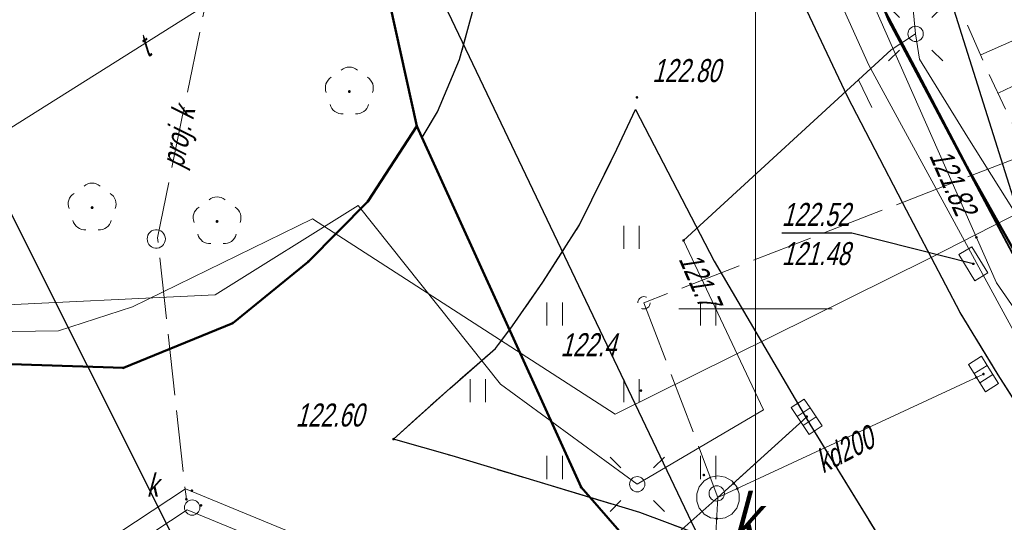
# Model space of a CAD drawing. Extents: x 7463256 to 7464485, y 5957341 to 5958260.
# Tile 71 of 256: x 7463576 to 7463608, y 5957543 to 5957559. Entities that reach past the tile are written whole.
import ezdxf
from ezdxf import colors
from ezdxf.entities.mleader import LeaderData, LeaderLine
from ezdxf.enums import TextEntityAlignment as Align
from ezdxf.math import Vec2, Vec3

# ---------------------------------------------------------------- set-up
doc = ezdxf.new("R2010")
doc.units = 0
doc.header["$MEASUREMENT"] = 0
for name, pattern in [('1.5_0.5', [2, 1.5, -0.5]), ('218-500', [1, 0.5, -0.5]), ('l219_500', [0]), ('mz1.0_0.5', [1.5, 1, -0.5]), ('mz1.25_0.5', [1.75, 1.25, -0.5]), ('mz2.0_0.5', [2.5, 2, -0.5])]:
    doc.linetypes.add(name, pattern=pattern)
doc.layers.get('0').update_dxf_attribs({"color": 2, "linetype": 'CONTINUOUS', "lineweight": 5})
for name, color, linetype in [('000 Inne (niezydentyfikowane)', 7, 'CONTINUOUS'), ('203-Punkt załamania granicy działki nie stabilizowany', 7, 'CONTINUOUS'), ('217-Granica konturu klasyfikcyjnego', 7, 'CONTINUOUS'), ('218-Granica użytku', 7, 'CONTINUOUS'), ('219-Linia granicy', 7, 'CONTINUOUS'), ('chodnik (powierzchnia)', 7, 'CONTINUOUS'), ('drzewo liściaste (punkt)', 7, 'CONTINUOUS'), ('jezdnia (powierzchnia)', 7, 'CONTINUOUS'), ('komora podziemna - przewód kanalizacyjny (powierzchnia)', 7, 'CONTINUOUS'), ('komora podziemna - przewód kanalizacyjny (powierzchnia)-Atr17', 7, 'CONTINUOUS'), ('kratka ściekowa (punkt)', 7, 'CONTINUOUS'), ('krawężnik (linia)', 7, 'CONTINUOUS'), ('latarnia na słupie lub maszcie (punkt)', 7, 'CONTINUOUS'), ('ogrodzenie trwałe (linia)', 7, 'CONTINUOUS'), ('przewód elektroenergetyczny (linia)', 7, 'CONTINUOUS'), ('przewód kanalizacyjny (linia)', 7, 'CONTINUOUS'), ('przewód kanalizacyjny (linia)-Atr1', 7, 'CONTINUOUS'), ('przewód kanalizacyjny - projektowany lub w budowie (linia) - ob. projektowany', 7, 'CONTINUOUS'), ('przewód kanalizacyjny - projektowany lub w budowie (linia) - ob. projektowany-Atr1', 7, 'CONTINUOUS'), ('przewód telekomunikacyjny (linia)', 7, 'CONTINUOUS'), ('przewód telekomunikacyjny (linia)-Atr1', 7, 'CONTINUOUS'), ('punkt o określonej wysokości (sieć elektroenergetyczna)', 7, 'CONTINUOUS'), ('punkt o określonej wysokości (sieć elektroenergetyczna)-Atr2', 7, 'CONTINUOUS'), ('punkt o określonej wysokości (sieć kanalizacyjna)', 7, 'CONTINUOUS'), ('punkt o określonej wysokości (sieć telekomunikacyjna)', 7, 'CONTINUOUS'), ('punkt o określonej wysokości (sieć telekomunikacyjna)-Atr2', 7, 'CONTINUOUS'), ('punkt o określonej wysokości (sieć telekomunikacyjna)-Atr3', 7, 'CONTINUOUS'), ('punkt wysokościowy naturalny', 7, 'CONTINUOUS'), ('punkt wysokościowy naturalny-Atr2', 7, 'CONTINUOUS'), ('punkt wysokościowy sztuczny', 7, 'CONTINUOUS'), ('punkt wysokościowy sztuczny-Atr2', 7, 'CONTINUOUS'), ('rura ochronna - przewód elektroenergetyczny (linia)', 7, 'CONTINUOUS'), ('skarpa nieumocniona (powierzchnia)', 7, 'CONTINUOUS'), ('studzienka okrągła - przewód kanalizacyjny (punkt)', 7, 'CONTINUOUS'), ('studzienka okrągła - przewód kanalizacyjny (punkt)-Atr17', 7, 'CONTINUOUS'), ('studzienka prostokątna - przewód telekomunikacyjny (punkt)', 7, 'CONTINUOUS'), ('słup (punkt)', 7, 'CONTINUOUS'), ('trawnik (powierzchnia)', 7, 'CONTINUOUS'), ('trawnik (powierzchnia) - symbol', 7, 'CONTINUOUS'), ('urządzenie techniczne projektowane lub w budowie (sieć inna) - powierzchnia - ob. projektowany', 7, 'CONTINUOUS'), ('urządzenie techniczne projektowane lub w budowie (sieć kanalizacyjna) - punkt - ob. projektowany', 7, 'CONTINUOUS'), ('Wstawianie ramki sekcyjnej z opisem', 7, 'CONTINUOUS')]:
    doc.layers.add(name, color=color, linetype=linetype)
doc.layers.add('___PROJLSN', color=1, linetype='CONTINUOUS', lineweight=100)
doc.layers.add('OBMBS-21-18876-opis proj', color=1, linetype='CONTINUOUS', lineweight=18)
doc.styles.get("Standard").update_dxf_attribs({"font": 'txt', "width": 0.75})
doc.linetypes.add('902-500', pattern='A,3.75,0,[1,ksztalty.shx,S=0.5,R=0,X=0,Y=0],3.75', length=7.5)

# ---------------------------------------------------------------- blocks, each defined once
blk = doc.blocks.new('OP021')
at = {"linetype": 'Continuous', "lineweight": 13}
h = blk.add_hatch(color=0, dxfattribs=at)
edge = h.paths.add_edge_path()
edge.add_arc((0, 0), 0.05, 0, 360)
at = {"color": 0, "linetype": 'Continuous', "lineweight": 13}
for centre, start, end in [((0, 0.4), 49.272, 130.728), ((-0.38, 0.124), 121.308, 202.548), ((0.38, 0.124), 337.452, 58.692), ((-0.235, -0.324), 193.221, 274.871), ((0.235, -0.324), 265.129, 346.779)]:
    blk.add_arc(centre, 0.4, start, end, dxfattribs=at)
blk = doc.blocks.new('PW01')
at = {"linetype": 'Continuous', "lineweight": 13}
h = blk.add_hatch(color=0, dxfattribs=at)
edge = h.paths.add_edge_path()
edge.add_arc((0, 0), 0.045, 0, 360)
blk = doc.blocks.new('US15')
at = {"color": 0, "linetype": 'Continuous', "lineweight": 13}
blk.add_circle((0, 0), 0.25, dxfattribs=at)
blk = doc.blocks.new('PW02')
at = {"linetype": 'Continuous', "lineweight": 13}
h = blk.add_hatch(color=0, dxfattribs=at)
edge = h.paths.add_edge_path()
edge.add_arc((0, 0), 0.045, 0, 360)
blk = doc.blocks.new('SM011')
at = {"color": 0, "linetype": 'Continuous', "lineweight": 13}
for p, q in [((-0.53, 0.531), (-0.883, 0.884)), ((0.531, 0.531), (0.884, 0.884)), ((-0.53, -0.53), (-0.883, -0.883)), ((0.531, -0.53), (0.884, -0.883))]:
    blk.add_line(p, q, dxfattribs=at)
blk = doc.blocks.new('SM04')
at = {"color": 0, "linetype": 'Continuous', "lineweight": 13}
blk.add_circle((0, 0), 0.25, dxfattribs=at)
blk = doc.blocks.new('US05')
at = {"color": 0, "linetype": 'Continuous', "lineweight": 13}
for p, q in [((-0.525, -0.25), (-0.525, 0.25)), ((-0.525, 0.25), (-0.175, 0.25)), ((-0.175, -0.25), (-0.175, 0.25)), ((-0.175, 0.25), (0.175, 0.25)), ((0.175, -0.25), (0.175, 0.25)), ((0.175, 0.25), (0.525, 0.25)), ((0.525, -0.25), (0.525, 0.25)), ((-0.525, -0.25), (-0.175, -0.25)), ((-0.175, -0.25), (0.175, -0.25)), ((0.175, -0.25), (0.525, -0.25))]:
    blk.add_line(p, q, dxfattribs=at)
blk = doc.blocks.new('US15B')
at = {"color": 0, "linetype": 'Continuous', "lineweight": 0}
blk.add_lwpolyline([(-0.5, -0.25), (0.5, -0.25), (0.5, 0.25), (-0.5, 0.25)], close=True, dxfattribs=at)
blk = doc.blocks.new('TU04')
at = {"color": 0, "linetype": 'Continuous', "lineweight": 13}
for p, q in [((0, 0), (0, 0.75)), ((0.5, 0), (0.5, 0.75))]:
    blk.add_line(p, q, dxfattribs=at)
blk = doc.blocks.new('US01P')
at = {"color": 0, "linetype": 'Continuous', "lineweight": 13}
for points in [[(0.082, 0.181), (0.072, 0.186), (0.034, 0.197), (-0.006, 0.2), (-0.046, 0.194), (-0.084, 0.182), (-0.118, 0.161), (-0.148, 0.135), (-0.172, 0.103), (-0.189, 0.066), (-0.198, 0.028), (-0.2, -0.001)], [(-0.082, -0.182), (-0.061, -0.191), (-0.022, -0.199), (0.018, -0.199), (0.057, -0.192), (0.094, -0.177), (0.127, -0.155), (0.155, -0.126), (0.177, -0.093), (0.192, -0.056), (0.199, -0.016), (0.2, 0)]]:
    blk.add_lwpolyline(points, dxfattribs=at)
blk = doc.blocks.new('203')
at = {"linetype": 'Continuous', "lineweight": 0}
h = blk.add_hatch(color=0, dxfattribs=at)
edge = h.paths.add_edge_path()
edge.add_arc((0, 0), 0.045, 0, 360)

msp = doc.modelspace()

# ---------------------------------------------------------------- linework, layer by layer
at = {"layer": '000 Inne (niezydentyfikowane)', "color": 7, "linetype": 'Continuous', "lineweight": 13}
for p, q in [((7463607.34, 5957558.28), (7463609.25, 5957559.12)), ((7463607.91, 5957557.03), (7463611.65, 5957558.8))]:
    msp.add_line(p, q, dxfattribs=at)
at = {"layer": '217-Granica konturu klasyfikcyjnego', "color": 3, "linetype": '1.5_0.5', "lineweight": 18, "flags": 128}
for points in [[(7463588.97, 5957555.95), (7463583.94, 5957578.75)], [(7463587.37, 5957553.5), (7463588.97, 5957555.95)], [(7463585.43, 5957551.54), (7463587.37, 5957553.5)], [(7463582.97, 5957549.54), (7463585.43, 5957551.54)], [(7463579.41, 5957548.08), (7463582.97, 5957549.54)], [(7463569.76, 5957548.4), (7463579.41, 5957548.08)]]:
    msp.add_lwpolyline(points, dxfattribs=at)
at = {"layer": '218-Granica użytku', "color": 3, "linetype": '218-500', "lineweight": 18, "flags": 128}
for points in [[(7463588.97, 5957555.95), (7463583.94, 5957578.75)], [(7463603.67, 5957560.74), (7463605.29, 5957557.68)], [(7463605.29, 5957557.68), (7463606.9, 5957554.62)], [(7463587.37, 5957553.5), (7463588.97, 5957555.95)], [(7463588.97, 5957555.95), (7463594.32, 5957544.19)], [(7463606.9, 5957554.62), (7463608.56, 5957551.66)], [(7463585.43, 5957551.54), (7463587.37, 5957553.5)], [(7463582.97, 5957549.54), (7463585.43, 5957551.54)], [(7463579.41, 5957548.08), (7463582.97, 5957549.54)], [(7463569.76, 5957548.4), (7463579.41, 5957548.08)], [(7463594.32, 5957544.19), (7463604.28, 5957532.76)]]:
    msp.add_lwpolyline(points, dxfattribs=at)
at = {"layer": '219-Linia granicy', "color": 3, "linetype": 'l219_500', "lineweight": 50, "flags": 128}
for points in [[(7463588.97, 5957555.95), (7463583.94, 5957578.75)], [(7463605.29, 5957557.68), (7463603.67, 5957560.74)], [(7463606.9, 5957554.62), (7463605.29, 5957557.68)], [(7463588.97, 5957555.95), (7463587.37, 5957553.5)], [(7463594.32, 5957544.19), (7463588.97, 5957555.95)], [(7463608.56, 5957551.66), (7463606.9, 5957554.62)], [(7463587.37, 5957553.5), (7463585.43, 5957551.54)], [(7463585.43, 5957551.54), (7463582.97, 5957549.54)], [(7463582.97, 5957549.54), (7463579.41, 5957548.08)], [(7463579.41, 5957548.08), (7463569.76, 5957548.4)], [(7463604.28, 5957532.76), (7463594.32, 5957544.19)]]:
    msp.add_lwpolyline(points, dxfattribs=at)
at = {"layer": '___PROJLSN', "linetype": 'Continuous', "lineweight": 0}
msp.add_line((7463603.789, 5957556.563), (7463603.359, 5957557.465), dxfattribs=at)
at = {"layer": 'chodnik (powierzchnia)', "color": 7, "linetype": 'mz1.0_0.5', "lineweight": 18, "flags": 128}
msp.add_lwpolyline([(7463594.394, 5957590.426), (7463594.97, 5957587.53), (7463595.83, 5957584.13), (7463596.68, 5957580.59), (7463597.11, 5957579.07), (7463597.62, 5957577.3), (7463598.71, 5957573.93), (7463599.94, 5957570.55), (7463600.97, 5957567.36), (7463602.3, 5957564.12), (7463603.67, 5957560.74), (7463605.29, 5957557.68), (7463606.9, 5957554.62), (7463608.56, 5957551.66), (7463610.27, 5957548.57), (7463612.16, 5957545.73), (7463614.22, 5957542.83), (7463616.54, 5957539.21), (7463623.68, 5957529.92), (7463624.62, 5957528.66), (7463624.13, 5957528.67), (7463623.4, 5957528.78), (7463622.66, 5957529), (7463621.97, 5957529.35), (7463621.08, 5957529.83), (7463619.11, 5957532.45), (7463616.64, 5957535.71), (7463614.06, 5957539.06), (7463613.11, 5957540.23), (7463610.59, 5957543.72), (7463608.89, 5957546.32), (7463607.91, 5957547.85), (7463606.67, 5957549.88), (7463604.8, 5957553.45), (7463603, 5957556.92), (7463601.39, 5957560.33), (7463599.77, 5957563.99), (7463598.44, 5957567.63), (7463597.08, 5957571.26), (7463596.31, 5957573.71), (7463594.79, 5957579.07), (7463594.62, 5957579.65), (7463591.769, 5957590.04)], dxfattribs=at)
at = {"layer": 'jezdnia (powierzchnia)', "color": 7, "linetype": '1.5_0.5', "lineweight": 18, "flags": 128}
msp.add_lwpolyline([(7463591.769, 5957590.04), (7463594.62, 5957579.65), (7463594.79, 5957579.07), (7463596.31, 5957573.71), (7463597.08, 5957571.26), (7463598.44, 5957567.63), (7463599.77, 5957563.99), (7463601.39, 5957560.33), (7463603, 5957556.92), (7463604.8, 5957553.45), (7463606.67, 5957549.88), (7463607.91, 5957547.85), (7463608.89, 5957546.32), (7463610.59, 5957543.72), (7463613.11, 5957540.23), (7463614.06, 5957539.06), (7463616.64, 5957535.71), (7463619.11, 5957532.45), (7463621.08, 5957529.83), (7463628.6, 5957519.98), (7463628.85, 5957519.6), (7463629.15, 5957519.23), (7463629.46, 5957518.87), (7463629.77, 5957518.51), (7463630.08, 5957518.15), (7463630.4, 5957517.79), (7463630.71, 5957517.44), (7463631.03, 5957517.09), (7463631.36, 5957516.74), (7463631.69, 5957516.39), (7463632.02, 5957516.05), (7463632.35, 5957515.71), (7463632.67, 5957515.38), (7463632.99, 5957515.05), (7463633.31, 5957514.73), (7463633.64, 5957514.41), (7463633.97, 5957514.1), (7463634.3, 5957513.79), (7463634.64, 5957513.48), (7463634.98, 5957513.18), (7463635.33, 5957512.88), (7463635.68, 5957512.58), (7463636.03, 5957512.29), (7463636.4, 5957511.99), (7463636.78, 5957511.7), (7463637.16, 5957511.42), (7463637.55, 5957511.14), (7463637.94, 5957510.87), (7463638.34, 5957510.6), (7463638.74, 5957510.35), (7463639.14, 5957510.09), (7463639.55, 5957509.85), (7463639.96, 5957509.61), (7463640.38, 5957509.38), (7463642.84, 5957508.24), (7463664.97, 5957492.53), (7463637.77, 5957502.4), (7463635.02, 5957503.55), (7463634.57, 5957503.76), (7463634.12, 5957503.98), (7463633.68, 5957504.22), (7463633.25, 5957504.47), (7463632.83, 5957504.73), (7463632.41, 5957505), (7463632.01, 5957505.29), (7463631.61, 5957505.59), (7463631.22, 5957505.9), (7463630.84, 5957506.22), (7463629.34, 5957507.67), (7463614.31, 5957526.12), (7463607.42, 5957531.18), (7463601.26, 5957534.12), (7463592.11, 5957537.46), (7463582.8, 5957540.04), (7463578.77, 5957540.9), (7463562.61, 5957542.27), (7463545.44, 5957541.57), (7463525.75, 5957538.68), (7463489.6, 5957533.13), (7463485.87, 5957532.52), (7463482.19, 5957530.95), (7463472.45, 5957526.44), (7463471.25, 5957525.52), (7463470.32, 5957524.14), (7463469.89, 5957523.54), (7463467.66, 5957515.23), (7463467.32, 5957515.32), (7463466.99, 5957515.41), (7463466.65, 5957515.5), (7463466.18, 5957513.75), (7463466.52, 5957513.66), (7463466.85, 5957513.57), (7463467.19, 5957513.48), (7463469.89, 5957523.54), (7463463.58, 5957500.08), (7463463.25, 5957500.17), (7463462.92, 5957500.25), (7463462.59, 5957500.34), (7463462.14, 5957498.62), (7463462.47, 5957498.53), (7463462.8, 5957498.45), (7463463.13, 5957498.36), (7463459.63, 5957485.41), (7463458.39, 5957485.74), (7463455.73, 5957476.33), (7463457.09, 5957475.96), (7463463.86, 5957474.19), (7463464.79, 5957477.72), (7463467.83, 5957476.92), (7463467.77, 5957476.7), (7463467.71, 5957476.47), (7463467.66, 5957476.25), (7463468.82, 5957475.94), (7463468.88, 5957476.17), (7463468.93, 5957476.4), (7463468.99, 5957476.62), (7463469.28, 5957476.55), (7463469.96, 5957476.37), (7463470.75, 5957479.31), (7463471.02, 5957479.24), (7463471.29, 5957479.17), (7463471.56, 5957479.1), (7463471.83, 5957479.03), (7463469.83, 5957470.77), (7463468.39, 5957465.19), (7463471.46, 5957464.38), (7463467.55, 5957451.02), (7463465.51, 5957447), (7463462.32, 5957444.2), (7463449.04, 5957441.48), (7463441.03, 5957432.97), (7463438.44, 5957432.79), (7463435.93, 5957446.13), (7463438.61, 5957447.13), (7463439.57, 5957448.35), (7463450.04, 5957473.65), (7463451.08, 5957474.98), (7463451.12, 5957475.5), (7463448.75, 5957493.58), (7463456.62, 5957522.72), (7463456.51, 5957523.19), (7463455.66, 5957524.38), (7463454.47, 5957525.36), (7463440.27, 5957523.26), (7463439.84, 5957522.97), (7463439.26, 5957522.18), (7463438.92, 5957521.22), (7463438.85, 5957519.83), (7463439.85, 5957520.02), (7463442.8, 5957520.53), (7463445.75, 5957498.83), (7463448.6, 5957476.77), (7463437.54, 5957475.3), (7463431.96, 5957518.66), (7463431.44, 5957520.19), (7463430.5, 5957521.48), (7463429.27, 5957522.42), (7463427.78, 5957522.99), (7463426.09, 5957523.13), (7463421.69, 5957522.49), (7463418.79, 5957521.92), (7463376.01, 5957515.32), (7463334.96, 5957509.14), (7463334.47, 5957515.53), (7463334.26, 5957521.17), (7463334.04, 5957522.29), (7463334.48, 5957520.99), (7463334.79, 5957520.19), (7463335.34, 5957519.65), (7463336.05, 5957519.42), (7463337.13, 5957519.61), (7463338.12, 5957520.23), (7463338.91, 5957521.17), (7463339.69, 5957522.36), (7463342.64, 5957522.54), (7463343.21, 5957521.22), (7463343.94, 5957520.24), (7463344.8, 5957519.42), (7463345.72, 5957518.76), (7463346.74, 5957518.19), (7463347.84, 5957517.75), (7463348.77, 5957517.46), (7463382.62, 5957522.66), (7463407.52, 5957526.48), (7463412.42, 5957527.23), (7463432.39, 5957530.36), (7463438.28, 5957531.28), (7463439.27, 5957531.43), (7463440.77, 5957531.67), (7463463.05, 5957535.17), (7463469.41, 5957536.19), (7463485.95, 5957538.82), (7463487.91, 5957539.15), (7463505.7, 5957542.11), (7463506.8, 5957542.48), (7463507.91, 5957543.56), (7463509.24, 5957545.81), (7463509.79, 5957547.9), (7463514.89, 5957549.48), (7463515.34, 5957548.02), (7463516.02, 5957546.59), (7463516.84, 5957545.44), (7463517.92, 5957544.71), (7463519.34, 5957544.39), (7463529.12, 5957545.81), (7463536.72, 5957547.02), (7463542.97, 5957547.77), (7463550.75, 5957548.47), (7463557.74, 5957548.84), (7463562.91, 5957548.67), (7463569.76, 5957548.4), (7463579.41, 5957548.08), (7463582.97, 5957549.54), (7463585.43, 5957551.54), (7463587.37, 5957553.5), (7463588.97, 5957555.95), (7463589.14, 5957555.59), (7463589.64, 5957556.42), (7463590.36, 5957558.13), (7463590.82, 5957559.79), (7463591.1, 5957561.3), (7463591.18, 5957562.71), (7463591.21, 5957564.41), (7463590.65, 5957566.85), (7463589.9, 5957570.06), (7463589.09, 5957573.66), (7463588.01, 5957579.07), (7463587.09, 5957582.93), (7463585.652, 5957589.138)], dxfattribs=at)
msp.add_lwpolyline([(7463590.04, 5957547.41), (7463588.21, 5957545.76), (7463590.12, 5957545.21), (7463596.23, 5957543.37), (7463598.77, 5957542.42), (7463603.02, 5957540.64), (7463605.88, 5957539.46), (7463604.13, 5957542.41), (7463601.77, 5957546.25), (7463598.66, 5957551.56), (7463596.09, 5957556.5), (7463595.49, 5957555.2), (7463594.27, 5957552.74), (7463593.07, 5957550.87), (7463592.09, 5957549.45), (7463591.53, 5957548.71)], close=True, dxfattribs=at)
at = {"layer": 'komora podziemna - przewód kanalizacyjny (powierzchnia)', "color": 34, "linetype": 'Continuous', "lineweight": 18, "flags": 128}
msp.add_lwpolyline([(7463598.78, 5957544.56), (7463599.02, 5957544.52), (7463599.23, 5957544.4), (7463599.3, 5957544.32), (7463599.39, 5957544.21), (7463599.41, 5957544.16), (7463599.47, 5957543.98), (7463599.47, 5957543.74), (7463599.39, 5957543.51), (7463599.23, 5957543.32), (7463599.02, 5957543.2), (7463598.78, 5957543.16), (7463598.74, 5957543.17), (7463598.54, 5957543.2), (7463598.33, 5957543.32), (7463598.26, 5957543.4), (7463598.17, 5957543.51), (7463598.09, 5957543.74), (7463598.09, 5957543.98), (7463598.17, 5957544.21), (7463598.33, 5957544.4), (7463598.54, 5957544.52)], close=True, dxfattribs=at)
at = {"layer": 'krawężnik (linia)', "color": 7, "linetype": 'Continuous', "lineweight": 25, "flags": 128}
for points in [[(7463621.08, 5957529.83), (7463619.11, 5957532.45), (7463616.64, 5957535.71), (7463614.06, 5957539.06), (7463613.11, 5957540.23), (7463610.59, 5957543.72), (7463608.89, 5957546.32), (7463607.91, 5957547.85), (7463606.67, 5957549.88), (7463604.8, 5957553.45), (7463603, 5957556.92), (7463601.39, 5957560.33), (7463599.77, 5957563.99), (7463598.44, 5957567.63), (7463597.08, 5957571.26), (7463596.31, 5957573.71), (7463594.79, 5957579.07), (7463594.62, 5957579.65), (7463591.769, 5957590.04)], [(7463536.72, 5957547.02), (7463542.97, 5957547.77), (7463550.75, 5957548.47), (7463557.74, 5957548.84), (7463562.91, 5957548.67), (7463569.76, 5957548.4), (7463579.41, 5957548.08), (7463582.97, 5957549.54), (7463585.43, 5957551.54), (7463587.37, 5957553.5), (7463588.97, 5957555.95), (7463589.14, 5957555.59), (7463589.64, 5957556.42), (7463590.36, 5957558.13), (7463590.82, 5957559.79), (7463591.1, 5957561.3), (7463591.18, 5957562.71), (7463591.21, 5957564.41), (7463590.65, 5957566.85), (7463589.9, 5957570.06), (7463589.09, 5957573.66), (7463588.01, 5957579.07), (7463587.09, 5957582.93), (7463585.652, 5957589.138)]]:
    msp.add_lwpolyline(points, dxfattribs=at)
msp.add_lwpolyline([(7463588.21, 5957545.76), (7463590.04, 5957547.41), (7463591.53, 5957548.71), (7463592.09, 5957549.45), (7463593.07, 5957550.87), (7463594.27, 5957552.74), (7463595.49, 5957555.2), (7463596.09, 5957556.5), (7463598.66, 5957551.56), (7463601.77, 5957546.25), (7463604.13, 5957542.41), (7463605.88, 5957539.46), (7463603.02, 5957540.64), (7463598.77, 5957542.42), (7463596.23, 5957543.37), (7463590.12, 5957545.21)], close=True, dxfattribs=at)
at = {"layer": 'ogrodzenie trwałe (linia)', "color": 7, "linetype": '902-500', "lineweight": 35, "flags": 128}
msp.add_lwpolyline([(7463623.8, 5957530.01), (7463614.84, 5957541.84), (7463609.18, 5957550.3), (7463604.34, 5957559.4), (7463600.46, 5957568.84), (7463597.28, 5957578.56), (7463594.71, 5957588.48), (7463594.288, 5957590.411)], dxfattribs=at)
at = {"layer": 'przewód elektroenergetyczny (linia)', "color": 1, "linetype": 'Continuous', "lineweight": 18, "flags": 128}
for points in [[(7463594.771, 5957590.482), (7463595.28, 5957588.3), (7463595.57, 5957586.6), (7463598, 5957579.07), (7463598.24, 5957578.32), (7463598.57, 5957577.21), (7463600.72, 5957571.04), (7463601.59, 5957568.16), (7463603.16, 5957564.64), (7463605.07, 5957560.45), (7463605.22, 5957558.96), (7463605.35, 5957558.14), (7463606.92, 5957555.58), (7463611.15, 5957548.86), (7463614.18, 5957544.03), (7463616, 5957540.53), (7463623.19, 5957531.62), (7463631.45, 5957521.59), (7463635.94, 5957514.3), (7463636.47, 5957513.42)], [(7463596.15, 5957544.29), (7463600.26, 5957546.71), (7463597.66, 5957552.23), (7463604.42, 5957558.44), (7463605.22, 5957558.96)], [(7463531.44, 5957546.11), (7463539.8, 5957547.24), (7463545.59, 5957547.89), (7463552.45, 5957548.24), (7463559.58, 5957548.7), (7463563.06, 5957549.08), (7463577.29, 5957549.29), (7463579.71, 5957550.07), (7463585.57, 5957552.94), (7463595.43, 5957546.57), (7463605.64, 5957551.63), (7463610.85, 5957554.29), (7463612.98, 5957547.92), (7463613.6, 5957547.88)], [(7463529.14, 5957546.75), (7463545.79, 5957548.06), (7463553.05, 5957548.62), (7463565.15, 5957549.37), (7463574.71, 5957550.09), (7463582.4, 5957550.46), (7463587.06, 5957553.37), (7463591.69, 5957547.55), (7463596.15, 5957544.29)]]:
    msp.add_lwpolyline(points, dxfattribs=at)
at = {"layer": 'przewód kanalizacyjny (linia)', "color": 34, "linetype": 'Continuous', "lineweight": 18, "flags": 128}
for points in [[(7463607.43, 5957547.88), (7463598.78, 5957543.86), (7463599.37, 5957544.4), (7463601.67, 5957546.49), (7463598.78, 5957543.86), (7463597.31, 5957542.56)], [(7463523.5, 5957515.57), (7463566.66, 5957534.4), (7463581.43, 5957544.14), (7463597.92, 5957537.34), (7463598.46, 5957537.12), (7463599.02, 5957537.09), (7463620.08, 5957535.75), (7463641.58, 5957534.26)], [(7463598.39, 5957536.82), (7463598.78, 5957543.86)], [(7463641.26, 5957533.68), (7463620.04, 5957535.15), (7463599, 5957536.48), (7463598.32, 5957536.52), (7463597.7, 5957536.78), (7463581.49, 5957543.46), (7463566.94, 5957533.87), (7463523.86, 5957515.07)]]:
    msp.add_lwpolyline(points, dxfattribs=at)
at = {"layer": 'przewód kanalizacyjny - projektowany lub w budowie (linia) - ob. projektowany', "color": 34, "linetype": 'mz2.0_0.5', "lineweight": 18, "flags": 128}
for points in [[(7463581.95, 5957568.56), (7463583.3, 5957565.85), (7463580.52, 5957552.32), (7463581.46, 5957543.8)], [(7463615.78, 5957557.74), (7463596.37, 5957550.2)], [(7463596.37, 5957550.2), (7463598.78, 5957543.86)]]:
    msp.add_lwpolyline(points, dxfattribs=at)
at = {"layer": 'przewód telekomunikacyjny (linia)', "color": 30, "linetype": 'Continuous', "lineweight": 18, "flags": 128}
for points in [[(7463584.75, 5957589.005), (7463586.68, 5957579.57), (7463585.55, 5957568.25), (7463585.06, 5957561.77), (7463573.5, 5957554.5), (7463573.41, 5957548.82), (7463572.75, 5957540.71), (7463562.47, 5957541.4), (7463556.05, 5957541.64), (7463555.3, 5957540.17), (7463550.47, 5957539.79), (7463540.45, 5957539.17), (7463528.6, 5957537.43)], [(7463588.49, 5957572.47), (7463588.81, 5957572.59), (7463596.98, 5957575.73), (7463601.53, 5957565.16), (7463607.86, 5957550.85), (7463611.15, 5957546.09), (7463617.09, 5957538.06), (7463623.06, 5957529.89), (7463632.8, 5957516.77), (7463637.98, 5957509.61), (7463650.2, 5957492.62), (7463653.89, 5957487.53), (7463656.42, 5957481.89), (7463660.26, 5957473.88), (7463663.78, 5957466.44), (7463666.7, 5957460.14), (7463671.03, 5957450.99), (7463674.32, 5957444.11), (7463677.7, 5957436.34), (7463679.805, 5957430.674)], [(7463588.49, 5957572.47), (7463588.81, 5957572.59), (7463596.98, 5957575.73), (7463599.04, 5957568.28), (7463603.7, 5957557.94), (7463610.66, 5957545.16), (7463620.2, 5957532.36), (7463631.34, 5957517.82), (7463632.68, 5957516.1), (7463638.22, 5957509.03), (7463646.55, 5957498.16), (7463653.84, 5957487.85), (7463655.14, 5957485.64), (7463660.12, 5957475.89), (7463664.63, 5957467.29), (7463669.97, 5957454.14), (7463674.28, 5957443.85), (7463677.55, 5957435.99), (7463679.595, 5957430.519)]]:
    msp.add_lwpolyline(points, dxfattribs=at)
at = {"layer": 'punkt o określonej wysokości (sieć telekomunikacyjna)-Atr2', "color": 7, "flags": 128}
msp.add_lwpolyline([(7463607.1, 5957551.47), (7463603.14, 5957552.47), (7463600.857, 5957552.47)], dxfattribs=at)
at = {"layer": 'rura ochronna - przewód elektroenergetyczny (linia)', "color": 1, "linetype": 'Continuous', "lineweight": 35, "flags": 128}
msp.add_lwpolyline([(7463597.66, 5957552.23), (7463604.42, 5957558.44)], dxfattribs=at)
at = {"layer": 'skarpa nieumocniona (powierzchnia)', "color": 7, "linetype": 'mz1.25_0.5', "lineweight": 18, "flags": 128}
msp.add_lwpolyline([(7463600.26, 5957590.57), (7463601.44, 5957589.32), (7463602.28, 5957587.71), (7463603.39, 5957584.58), (7463604.28, 5957581.71), (7463605.09, 5957579.07), (7463605.62, 5957577.34), (7463606.52, 5957573.86), (7463607.68, 5957569.76), (7463609.85, 5957563.13), (7463612.76, 5957556.14), (7463615.01, 5957549.86), (7463616.39, 5957544.1), (7463617.55, 5957539.61), (7463614.56, 5957543.35), (7463613.32, 5957545.56), (7463612.02, 5957548.34), (7463607.61, 5957557.65), (7463604.21, 5957565.42), (7463602.9, 5957569.09), (7463601.58, 5957573.79), (7463600.05, 5957579.07), (7463599.42, 5957581.24), (7463597.89, 5957588.27), (7463597.16, 5957590.83), (7463599.38, 5957591.16)], close=True, dxfattribs=at)
at = {"layer": 'trawnik (powierzchnia)', "color": 7, "linetype": 'mz1.0_0.5', "lineweight": 18, "flags": 128}
msp.add_lwpolyline([(7463598.66, 5957551.56), (7463601.77, 5957546.25), (7463604.13, 5957542.41), (7463605.88, 5957539.46), (7463603.02, 5957540.64), (7463598.77, 5957542.42), (7463596.23, 5957543.37), (7463590.12, 5957545.21), (7463588.21, 5957545.76), (7463590.04, 5957547.41), (7463591.53, 5957548.71), (7463592.09, 5957549.45), (7463593.07, 5957550.87), (7463594.27, 5957552.74), (7463595.49, 5957555.2), (7463596.09, 5957556.5)], close=True, dxfattribs=at)
at = {"layer": 'urządzenie techniczne projektowane lub w budowie (sieć inna) - powierzchnia - ob. projektowany', "color": 7, "linetype": 'mz2.0_0.5', "lineweight": 18, "flags": 128}
msp.add_lwpolyline([(7463580.78, 5957552.28), (7463580.77, 5957552.22), (7463580.75, 5957552.16), (7463580.72, 5957552.1), (7463580.68, 5957552.06), (7463580.63, 5957552.02), (7463580.57, 5957551.99), (7463580.51, 5957551.98), (7463580.45, 5957551.98), (7463580.39, 5957551.99), (7463580.33, 5957552.02), (7463580.28, 5957552.06), (7463580.24, 5957552.1), (7463580.21, 5957552.16), (7463580.19, 5957552.22), (7463580.18, 5957552.28), (7463580.19, 5957552.34), (7463580.21, 5957552.4), (7463580.24, 5957552.46), (7463580.28, 5957552.5), (7463580.33, 5957552.54), (7463580.39, 5957552.57), (7463580.45, 5957552.58), (7463580.51, 5957552.58), (7463580.57, 5957552.57), (7463580.63, 5957552.54), (7463580.68, 5957552.5), (7463580.72, 5957552.46), (7463580.75, 5957552.4), (7463580.77, 5957552.34)], close=True, dxfattribs=at)
at = {"layer": 'Wstawianie ramki sekcyjnej z opisem', "color": 7, "linetype": 'Continuous', "lineweight": 13, "flags": 128}
for points in [[(7463554.174, 5957500), (7463600, 5957500), (7463600, 5957591.253)], [(7463600, 5957591.253), (7463600, 5957500)], [(7463600, 5957547.5), (7463600, 5957552.5)], [(7463600, 5957547.5), (7463600, 5957552.5)], [(7463597.5, 5957550), (7463600, 5957550)], [(7463600, 5957550), (7463602.5, 5957550)]]:
    msp.add_lwpolyline(points, dxfattribs=at)

# ---------------------------------------------------------------- block references
at = {"layer": '203-Punkt załamania granicy działki nie stabilizowany', "color": 3, "linetype": 'Continuous', "lineweight": 18}
for p in [(7463605.29, 5957557.68), (7463588.97, 5957555.95), (7463606.9, 5957554.62), (7463587.37, 5957553.5), (7463585.43, 5957551.54), (7463582.97, 5957549.54), (7463579.41, 5957548.08), (7463594.32, 5957544.19)]:
    msp.add_blockref('203', p, dxfattribs=at)
at = {"layer": 'drzewo liściaste (punkt)', "color": 94, "linetype": 'Continuous', "lineweight": 13}
for p in [(7463586.77, 5957557.08), (7463578.39, 5957553.3), (7463582.46, 5957552.85)]:
    msp.add_blockref('OP021', p, dxfattribs=at)
at = {"layer": 'kratka ściekowa (punkt)', "color": 7, "linetype": 'Continuous', "lineweight": 18}
for p, rotation in [((7463607.43, 5957547.88), 302.27), ((7463601.67, 5957546.49), 303.8)]:
    msp.add_blockref('US05', p, dxfattribs=dict(at, rotation=rotation))
at = {"layer": 'latarnia na słupie lub maszcie (punkt)', "color": 7, "linetype": 'Continuous', "lineweight": 18}
for p in [(7463605.22, 5957558.96), (7463596.15, 5957544.29)]:
    msp.add_blockref('SM011', p, dxfattribs=at)
at = {"layer": 'punkt o określonej wysokości (sieć elektroenergetyczna)', "color": 1, "linetype": 'Continuous', "lineweight": 13}
msp.add_blockref('PW01', (7463597.66, 5957552.23), dxfattribs=at)
at = {"layer": 'punkt o określonej wysokości (sieć kanalizacyjna)', "color": 34, "linetype": 'Continuous', "lineweight": 13}
for p, rotation in [((7463607.43, 5957547.88), 302.27), ((7463601.67, 5957546.49), 303.8)]:
    msp.add_blockref('PW01', p, dxfattribs=dict(at, rotation=rotation))
for p in [(7463607.2, 5957547.77), (7463598.32, 5957544.59), (7463598.32, 5957544.59), (7463581.64, 5957544.08), (7463599.29, 5957544.32), (7463599.41, 5957544.15), (7463581.46, 5957543.8), (7463581.94, 5957543.6), (7463598.74, 5957543.17)]:
    msp.add_blockref('PW01', p, dxfattribs=at)
at = {"layer": 'punkt o określonej wysokości (sieć telekomunikacyjna)', "color": 30, "linetype": 'Continuous', "lineweight": 13}
msp.add_blockref('PW01', (7463607.2, 5957552.33), dxfattribs=at)
at = {"layer": 'punkt o określonej wysokości (sieć telekomunikacyjna)', "color": 30, "linetype": 'Continuous', "lineweight": 13, "rotation": 301.18}
msp.add_blockref('PW01', (7463607.1, 5957551.47), dxfattribs=at)
at = {"layer": 'punkt wysokościowy naturalny', "color": 7, "linetype": 'Continuous', "lineweight": 13}
msp.add_blockref('PW01', (7463596.27, 5957547.34), dxfattribs=at)
at = {"layer": 'punkt wysokościowy sztuczny', "color": 7, "linetype": 'Continuous', "lineweight": 13}
for p in [(7463596.14, 5957556.89), (7463588.21, 5957545.76)]:
    msp.add_blockref('PW02', p, dxfattribs=at)
at = {"layer": 'studzienka okrągła - przewód kanalizacyjny (punkt)', "color": 34, "linetype": 'Continuous', "lineweight": 18}
for p in [(7463598.74, 5957543.99), (7463581.65, 5957543.53)]:
    msp.add_blockref('US15', p, dxfattribs=at)
at = {"layer": 'studzienka prostokątna - przewód telekomunikacyjny (punkt)', "color": 30, "linetype": 'Continuous', "lineweight": 18, "rotation": 301.18}
msp.add_blockref('US15B', (7463607.1, 5957551.47), dxfattribs=at)
at = {"layer": 'słup (punkt)', "color": 7, "linetype": 'Continuous', "lineweight": 18, "rotation": 295.89}
msp.add_blockref('SM04', (7463605.22, 5957558.96), dxfattribs=at)
at = {"layer": 'słup (punkt)', "color": 7, "linetype": 'Continuous', "lineweight": 18}
msp.add_blockref('SM04', (7463596.15, 5957544.29), dxfattribs=at)
at = {"layer": 'trawnik (powierzchnia) - symbol', "color": 7, "linetype": 'Continuous', "lineweight": 18}
for p in [(7463595.71, 5957551.96), (7463593.21, 5957549.46), (7463598.21, 5957549.46), (7463590.71, 5957546.96), (7463595.71, 5957546.96), (7463593.21, 5957544.46), (7463598.21, 5957544.46)]:
    msp.add_blockref('TU04', p, dxfattribs=at)
at = {"layer": 'urządzenie techniczne projektowane lub w budowie (sieć kanalizacyjna) - punkt - ob. projektowany', "color": 34, "linetype": 'Continuous', "lineweight": 18}
msp.add_blockref('US01P', (7463596.37, 5957550.2), dxfattribs=at)

# ---------------------------------------------------------------- texts
at = {"layer": 'komora podziemna - przewód kanalizacyjny (powierzchnia)-Atr17', "color": 34, "oblique": 15, "width": 0.722}
msp.add_text('k', height=1.75, dxfattribs=at).set_placement((7463599.17, 5957542.24))
at = {"layer": 'przewód kanalizacyjny (linia)-Atr1', "color": 34, "oblique": 15, "width": 0.72}
msp.add_text('kd200', height=0.75, rotation=27.38, dxfattribs=at).set_placement((7463602.2, 5957544.63))
at = {"layer": 'przewód kanalizacyjny - projektowany lub w budowie (linia) - ob. projektowany-Atr1', "color": 34, "oblique": 15, "width": 0.72}
msp.add_text('proj. k', height=0.75, rotation=78.389, dxfattribs=at).set_placement((7463580.99, 5957554.63), align=Align.MIDDLE_LEFT)
at = {"layer": 'przewód telekomunikacyjny (linia)-Atr1', "color": 30, "oblique": 15, "width": 0.72}
msp.add_text('t', height=0.75, rotation=32.16, dxfattribs=at).set_placement((7463580.19, 5957558.17))
at = {"layer": 'punkt o określonej wysokości (sieć elektroenergetyczna)-Atr2', "color": 1, "oblique": 15, "width": 0.72}
msp.add_text('121.7', height=0.75, rotation=293.5, dxfattribs=at).set_placement((7463597.49, 5957551.63))
at = {"layer": 'punkt o określonej wysokości (sieć telekomunikacyjna)-Atr2', "color": 30, "oblique": 15, "width": 0.72}
msp.add_text('121.82', height=0.75, rotation=293.84, dxfattribs=at).set_placement((7463605.65, 5957555))
msp.add_text('122.52', height=0.75, dxfattribs=at).set_placement((7463600.857, 5957552.478), align=Align.BOTTOM_LEFT)
at = {"layer": 'punkt o określonej wysokości (sieć telekomunikacyjna)-Atr3', "color": 30, "oblique": 15, "width": 0.72}
msp.add_text('121.48', height=0.75, dxfattribs=at).set_placement((7463600.857, 5957551.202), align=Align.BOTTOM_LEFT)
at = {"layer": 'punkt wysokościowy naturalny-Atr2', "color": 7, "oblique": 15, "width": 0.72}
msp.add_text('122.4', height=0.75, dxfattribs=at).set_placement((7463593.65, 5957548.46))
at = {"layer": 'punkt wysokościowy sztuczny-Atr2', "color": 7, "oblique": 15, "width": 0.72}
for s, p in [('122.80', (7463596.64, 5957557.39)), ('122.60', (7463585.02, 5957546.17))]:
    msp.add_text(s, height=0.75, dxfattribs=at).set_placement(p)
at = {"layer": 'studzienka okrągła - przewód kanalizacyjny (punkt)-Atr17', "color": 34, "oblique": 15, "width": 0.72}
msp.add_text('k', height=0.75, dxfattribs=at).set_placement((7463580.17, 5957543.89))

# ---------------------------------------------------------------- next in the draw order: leaders
at = {"layer": 'OBMBS-21-18876-opis proj', "lineweight": 20}
ml = msp.add_multileader_mtext('Standard', dxfattribs=at)
ml.set_content('\\pxqc;{\\W0.9;\\fArial|b0|i0|c238|p34;proj. rura osłonowa DVK160\\PL=8m}', color=256)
ml.set_leader_properties()
ml.build(insert=Vec2(0, 0))
ml.multileader.update_dxf_attribs({"has_text_frame": 1, "text_right_attachment_type": 0, "dogleg_length": 0.36, "arrow_head_size": 1.3})
ctx = ml.context
ctx.base_point, ctx.char_height, ctx.arrow_head_size, ctx.landing_gap_size, ctx.plane_origin, ctx.plane_x_axis, ctx.plane_y_axis = Vec3(7463558.383, 5957595.358, -10.8), 1.3, 1.3, 0.09, Vec3(7463616.413, 5957648.081, -10.8), Vec3(0.999998, -0.001891), Vec3(0.001891, 0.999998)
ctx.right_attachment, ctx.text_align_type = 0, 2
notes = []
notes.append((ctx, [(0, (1, 1, 0), (7463572.648, 5957595.993, -10.8), (-0.999998, 0.001891), 0.36, [(0, [(7463605.979, 5957526.194, -10.8)], 0, [])])]))
ctx.mtext.insert, ctx.mtext.text_direction, ctx.mtext.rotation, ctx.mtext.width, ctx.mtext.defined_height, ctx.mtext.alignment, ctx.mtext.flow_direction = Vec3(7463565.336, 5957596.006, -10.8), Vec3(0.999998, -0.001891), 6.281295, 15.3063, 27.692, 2, 5
ctx.mtext.has_bg_fill, ctx.mtext.bg_color, ctx.mtext.bg_scale_factor, ctx.mtext.bg_transparency, ctx.mtext.use_window_bg_color = 1, -1023410167, 1.5, 0, 1
for ctx, leaders in notes:
    for number, flags, end, landing, length, lines in leaders:
        leader = LeaderData()
        leader.index, (leader.has_last_leader_line, leader.has_dogleg_vector, leader.attachment_direction) = number, flags
        leader.last_leader_point, leader.dogleg_vector, leader.dogleg_length = Vec3(end), Vec3(landing), length
        for number, points, colour, breaks in lines:
            line = LeaderLine()
            line.index, line.vertices, line.color, line.breaks = number, Vec3.list(points), colors.encode_raw_color(colour), breaks
            leader.lines.append(line)
        ctx.leaders.append(leader)

# ---------------------------------------------------------------- next in the draw order: leaders
ml = msp.add_multileader_mtext('Standard', dxfattribs=at)
ml.set_content('\\pxqc;{\\W0.9;\\fArial|b0|i0|c238|p34;proj. przewiert sterowany SRS160\\PL=43m}', color=256)
ml.set_leader_properties()
ml.build(insert=Vec2(0, 0))
ml.multileader.update_dxf_attribs({"has_text_frame": 1, "text_right_attachment_type": 0, "dogleg_length": 0.36, "arrow_head_size": 1.3})
ctx = ml.context
ctx.base_point, ctx.char_height, ctx.arrow_head_size, ctx.landing_gap_size, ctx.plane_origin, ctx.plane_x_axis, ctx.plane_y_axis = Vec3(7463575.634, 5957597.981, -21.6), 1.3, 1.3, 0.09, Vec3(7463630.459, 5957626.184, -21.6), Vec3(0.999998, -0.001891), Vec3(0.001891, 0.999998)
ctx.right_attachment, ctx.text_align_type = 0, 2
notes = []
notes.append((ctx, [(0, (1, 1, 0), (7463594.221, 5957598.607, -21.6), (-0.999998, 0.001891), 0.36, [(0, [(7463620.94, 5957513.833, -21.6)], 0, [])])]))
ctx.mtext.insert, ctx.mtext.text_direction, ctx.mtext.rotation, ctx.mtext.width, ctx.mtext.defined_height, ctx.mtext.alignment, ctx.mtext.flow_direction = Vec3(7463584.748, 5957598.625, -21.6), Vec3(0.999998, -0.001891), 6.281295, 19.06928, 27.692, 2, 5
ctx.mtext.has_bg_fill, ctx.mtext.bg_color, ctx.mtext.bg_scale_factor, ctx.mtext.bg_transparency, ctx.mtext.use_window_bg_color = 1, -1023410167, 1.5, 0, 1
for ctx, leaders in notes:
    for number, flags, end, landing, length, lines in leaders:
        leader = LeaderData()
        leader.index, (leader.has_last_leader_line, leader.has_dogleg_vector, leader.attachment_direction) = number, flags
        leader.last_leader_point, leader.dogleg_vector, leader.dogleg_length = Vec3(end), Vec3(landing), length
        for number, points, colour, breaks in lines:
            line = LeaderLine()
            line.index, line.vertices, line.color, line.breaks = number, Vec3.list(points), colors.encode_raw_color(colour), breaks
            leader.lines.append(line)
        ctx.leaders.append(leader)

# ---------------------------------------------------------------- next in the draw order: leaders
ml = msp.add_multileader_mtext('Standard', dxfattribs=at)
ml.set_content('\\pxqc;{\\W0.9;\\fArial|b0|i0|c238|p34;proj. rura osłonowa DVK160\\PL=15m}', color=256)
ml.set_leader_properties()
ml.build(insert=Vec2(0, 0))
ml.multileader.update_dxf_attribs({"has_text_frame": 1, "text_right_attachment_type": 0, "dogleg_length": 0.36, "arrow_head_size": 1.3})
ctx = ml.context
ctx.base_point, ctx.char_height, ctx.arrow_head_size, ctx.landing_gap_size, ctx.plane_origin, ctx.plane_x_axis, ctx.plane_y_axis = Vec3(7463540.29, 5957594.714, -10.8), 1.3, 1.3, 0.09, Vec3(7463619.512, 5957645.18, -10.8), Vec3(0.999998, -0.001891), Vec3(0.001891, 0.999998)
ctx.right_attachment, ctx.text_align_type = 0, 2
notes = []
notes.append((ctx, [(0, (1, 1, 0), (7463554.554, 5957595.348, -10.8), (-0.999998, 0.001891), 0.36, [(0, [(7463586.615, 5957531.454, -10.8)], 0, [])])]))
ctx.mtext.insert, ctx.mtext.text_direction, ctx.mtext.rotation, ctx.mtext.width, ctx.mtext.defined_height, ctx.mtext.alignment, ctx.mtext.flow_direction = Vec3(7463547.243, 5957595.362, -10.8), Vec3(0.999998, -0.001891), 6.281295, 15.3063, 27.692, 2, 5
ctx.mtext.has_bg_fill, ctx.mtext.bg_color, ctx.mtext.bg_scale_factor, ctx.mtext.bg_transparency, ctx.mtext.use_window_bg_color = 1, -1023410167, 1.5, 0, 1
for ctx, leaders in notes:
    for number, flags, end, landing, length, lines in leaders:
        leader = LeaderData()
        leader.index, (leader.has_last_leader_line, leader.has_dogleg_vector, leader.attachment_direction) = number, flags
        leader.last_leader_point, leader.dogleg_vector, leader.dogleg_length = Vec3(end), Vec3(landing), length
        for number, points, colour, breaks in lines:
            line = LeaderLine()
            line.index, line.vertices, line.color, line.breaks = number, Vec3.list(points), colors.encode_raw_color(colour), breaks
            leader.lines.append(line)
        ctx.leaders.append(leader)

doc.saveas('drawing.dxf')
